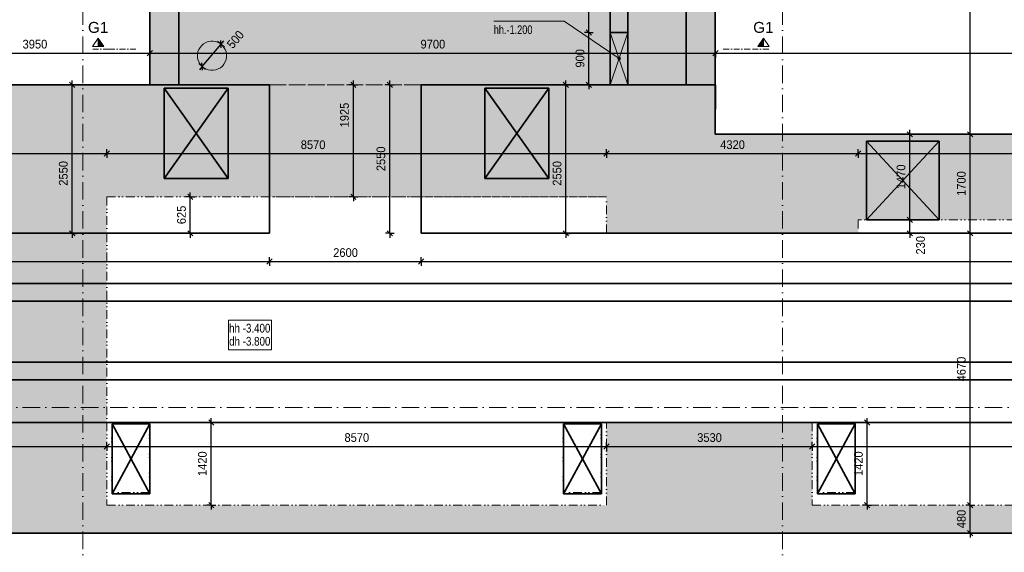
# Model space of a CAD drawing. Header units: millimetres. Extents: x 0 to 78750, y 0 to 63000.
# Tile 4 of 69: x 28183 to 45072, y 10118 to 19264. Entities that reach past the tile are written whole.
import ezdxf
from ezdxf.enums import TextEntityAlignment as Align

# ---------------------------------------------------------------- set-up
doc = ezdxf.new("R2010")
doc.units = ezdxf.units.MM
doc.header["$LTSCALE"] = 1000
for name, pattern in [('Carkovana 0.5x', [0.14, 0.1, -0.04]), ('Cerchovana 0.5x', [0.18, 0.1, -0.04, 0, -0.04]), ('Cerchovana 2 tecky', [0.33, 0.15, -0.06, 0, -0.06, 0, -0.06]), ('Cerchovana 2x', [0.5, 0.3, -0.1, 0, -0.1]), ('Teckovana', [0.06, 0, -0.06])]:
    doc.linetypes.add(name, pattern=pattern)
for name, color, linetype in [('Architektura obecně', 7, 'Continuous'), ('Kóty 1_50', 7, 'Continuous'), ('Standard', 7, 'Continuous'), ('Text obecně', 7, 'Continuous')]:
    doc.layers.add(name, color=color, linetype=linetype)
for name, color, linetype, lineweight in [('Filling', 7, 'Continuous', 13), ('Obecné05', 7, 'Continuous', 50), ('Plošné elementy obecné', 7, 'Continuous', 13), ('Rastr', 30, 'Teckovana', 18)]:
    doc.layers.add(name, color=color, linetype=linetype, lineweight=lineweight)
doc.styles.add('ARIAL', font='arial.ttf')

msp = doc.modelspace()

# ---------------------------------------------------------------- hatches: boundary and pattern name
at = {"layer": 'Filling', "linetype": 'Continuous', "lineweight": 5, "true_color": 0xe0ffe0, "transparency": 33554687}
for points in [[(38616, 18146), (40116, 18146), (40116, 24246), (30417, 24246), (30417, 21447), (30667, 21447), (30667, 23996), (39866, 23996), (39866, 21447), (39620, 21447), (39613, 20496), (38610, 20496)], [(30417, 21447), (30415, 18146), (32467, 18146), (32467, 16221), (35067, 16221), (35067, 18146), (38616, 18146), (38613, 21447)], [(14964, 15596), (17566, 15596), (17566, 15827), (24556, 15827), (24556, 15596), (29676, 15596), (29676, 16221), (32467, 16221), (32467, 18146), (26464, 18146), (26464, 17296), (14964, 17296)], [(35067, 18146), (35067, 16221), (38246, 16221), (38246, 15596), (42566, 15596), (42566, 15827), (49556, 15827), (49556, 15596), (54676, 15596), (54676, 16221), (57467, 16221), (57467, 18144), (51367, 18146), (51367, 17296), (40113, 17296), (40116, 18146)], [(24556, 15596), (24556, 12346), (29676, 12346), (29676, 15596)], [(25346, 12346), (25346, 10926), (29676, 10926), (29676, 12346)], [(38246, 12346), (38246, 10926), (41776, 10926), (41776, 12346)], [(4676, 10446), (65989, 10446), (65989, 10926), (4676, 10926)]]:
    msp.add_hatch(color=254, dxfattribs=at).paths.add_polyline_path(points)
at = {"layer": 'Text obecně', "linetype": 'Continuous', "lineweight": 5, "transparency": 33554687}
for points in [[(38441, 18598), (38454, 18616), (38445, 18609)], [(38454, 18616), (38441, 18598), (38443, 18586)], [(38454, 18616), (38443, 18586), (38465, 18618)], [(38465, 18618), (38443, 18586), (38451, 18577)], [(38465, 18618), (38451, 18577), (38476, 18615)], [(38476, 18615), (38451, 18577), (38462, 18574)], [(38476, 18615), (38462, 18574), (38484, 18606)], [(38484, 18606), (38462, 18574), (38473, 18576)], [(38484, 18606), (38473, 18576), (38486, 18594)], [(38486, 18594), (38473, 18576), (38482, 18583)]]:
    msp.add_hatch(color=7, dxfattribs=at).paths.add_polyline_path(points)

# ---------------------------------------------------------------- linework, layer by layer
at = {"layer": 'Architektura obecně', "color": 250, "linetype": 'Carkovana 0.5x', "lineweight": 18, "true_color": 0x3b3b3b, "transparency": 33554687}
msp.add_line((38613, 19046), (38313, 19046), dxfattribs=at)
at = {"layer": 'Architektura obecně', "color": 250, "linetype": 'Cerchovana 2 tecky', "lineweight": 18, "true_color": 0x3b3b3b, "transparency": 33554687}
for p, q in [((30415, 18146), (30913, 18146)), ((30913, 18146), (32467, 18146)), ((35067, 18146), (39613, 18146)), ((39664, 18147), (39613, 18146)), ((39902, 18146), (39664, 18147)), ((39902, 18146), (40113, 18146)), ((25346, 12346), (29676, 12346))]:
    msp.add_line(p, q, dxfattribs=at)
at = {"layer": 'Kóty 1_50', "color": 7, "linetype": 'Continuous', "lineweight": -3, "transparency": 33554687}
for p, q in [((37945, 19046), (37945, 22246)), ((37990, 19001), (37900, 19091)), ((37945, 19046), (37870, 19046)), ((37945, 19046), (38020, 19046)), ((30415, 18691), (30415, 18766)), ((31315, 18461), (31636, 18844)), ((31636, 18844), (31578, 18892)), ((31641, 18781), (31630, 18907)), ((31636, 18844), (31684, 18901)), ((31636, 18844), (31693, 18796)), ((40116, 18691), (40116, 18766)), ((26464, 18691), (30415, 18691)), ((30370, 18646), (30460, 18736)), ((30415, 18691), (30415, 18616)), ((30415, 18691), (40116, 18691)), ((40071, 18646), (40161, 18736)), ((40116, 18691), (40116, 18616)), ((40116, 18691), (51367, 18691)), ((31315, 18461), (31257, 18510)), ((31315, 18461), (31266, 18404)), ((31320, 18398), (31309, 18525)), ((31315, 18461), (31372, 18413)), ((29082, 18146), (29007, 18146)), ((29127, 18101), (29037, 18191)), ((29082, 18146), (29082, 18221)), ((29082, 18146), (29157, 18146)), ((33906, 18146), (33831, 18146)), ((33951, 18101), (33861, 18191)), ((33906, 18146), (33906, 18221)), ((33906, 18146), (33981, 18146)), ((34531, 18146), (34456, 18146)), ((34576, 18101), (34486, 18191)), ((34531, 18146), (34531, 18221)), ((34531, 18146), (34606, 18146)), ((37552, 18146), (37477, 18146)), ((37597, 18101), (37507, 18191)), ((37552, 18146), (37552, 18221)), ((37552, 18146), (37627, 18146)), ((37945, 18146), (37870, 18146)), ((37990, 18101), (37900, 18191)), ((37945, 18146), (38020, 18146)), ((37945, 18146), (37945, 18071)), ((43452, 17296), (43377, 17296)), ((43497, 17251), (43407, 17341)), ((43452, 17296), (43452, 17371)), ((43452, 17296), (43527, 17296)), ((44487, 17296), (44412, 17296)), ((44532, 17251), (44442, 17341)), ((44487, 17296), (44562, 17296)), ((24556, 16965), (29676, 16965)), ((29631, 16920), (29721, 17010)), ((29676, 16965), (29676, 17040)), ((29676, 16965), (29676, 16890)), ((29676, 16965), (38246, 16965)), ((38201, 16920), (38291, 17010)), ((38246, 16965), (38246, 17040)), ((38246, 16965), (38246, 16890)), ((38246, 16965), (42566, 16965)), ((42521, 16920), (42611, 17010)), ((42566, 16965), (42566, 17040)), ((42566, 16965), (42566, 16890)), ((42566, 16965), (49556, 16965)), ((31109, 16221), (31034, 16221)), ((31154, 16176), (31064, 16266)), ((31109, 16221), (31109, 16296)), ((31109, 16221), (31184, 16221)), ((33906, 16221), (33831, 16221)), ((33951, 16176), (33861, 16266)), ((33906, 16221), (33981, 16221)), ((33906, 16221), (33906, 16146)), ((43452, 15827), (43377, 15827)), ((43497, 15782), (43407, 15872)), ((43452, 15827), (43527, 15827)), ((43452, 15596), (43452, 15827)), ((29082, 15595), (29007, 15595)), ((29127, 15550), (29037, 15640)), ((29082, 15595), (29157, 15595)), ((29082, 15595), (29082, 15520)), ((31109, 15596), (31034, 15596)), ((31154, 15551), (31064, 15641)), ((31109, 15596), (31184, 15596)), ((31109, 15596), (31109, 15521)), ((34531, 15596), (34456, 15596)), ((34576, 15551), (34486, 15641)), ((34531, 15596), (34606, 15596)), ((34531, 15596), (34531, 15521)), ((37552, 15595), (37477, 15595)), ((37597, 15550), (37507, 15640)), ((37552, 15595), (37627, 15595)), ((37552, 15595), (37552, 15520)), ((43452, 15596), (43377, 15596)), ((43497, 15551), (43407, 15641)), ((43452, 15596), (43527, 15596)), ((43452, 15596), (43452, 15521)), ((44487, 15596), (44412, 15596)), ((44532, 15551), (44442, 15641)), ((44487, 15596), (44562, 15596)), ((44487, 10926), (44487, 15596)), ((9914, 15112), (32467, 15112)), ((32422, 15067), (32512, 15157)), ((32467, 15112), (32467, 15187)), ((32467, 15112), (32467, 15037)), ((32467, 15112), (35067, 15112)), ((35022, 15067), (35112, 15157)), ((35067, 15112), (35067, 15187)), ((35067, 15112), (35067, 15037)), ((35067, 15112), (57467, 15112)), ((31469, 12346), (31394, 12346)), ((31514, 12301), (31424, 12391)), ((31469, 12346), (31469, 12421)), ((31469, 12346), (31544, 12346)), ((42721, 12346), (42646, 12346)), ((42766, 12301), (42676, 12391)), ((42721, 12346), (42721, 12421)), ((42721, 12346), (42796, 12346)), ((29676, 11937), (29676, 12012)), ((38246, 11937), (38246, 12012)), ((41776, 11937), (41776, 12012)), ((25346, 11937), (29676, 11937)), ((29631, 11892), (29721, 11982)), ((29676, 11937), (29676, 11862)), ((29676, 11937), (38246, 11937)), ((38201, 11892), (38291, 11982)), ((38246, 11937), (38246, 11862)), ((38246, 11937), (41776, 11937)), ((41731, 11892), (41821, 11982)), ((41776, 11937), (41776, 11862)), ((41776, 11937), (50346, 11937)), ((31469, 10926), (31394, 10926)), ((31514, 10881), (31424, 10971)), ((31469, 10926), (31544, 10926)), ((31469, 10926), (31469, 10851)), ((42721, 10926), (42646, 10926)), ((42766, 10881), (42676, 10971)), ((42721, 10926), (42796, 10926)), ((42721, 10926), (42721, 10851)), ((44487, 10926), (44412, 10926)), ((44532, 10881), (44442, 10971)), ((44487, 10926), (44562, 10926)), ((44532, 10401), (44442, 10491)), ((44487, 10446), (44412, 10446)), ((44487, 10446), (44562, 10446)), ((44487, 10446), (44487, 10371))]:
    msp.add_line(p, q, dxfattribs=at)
for points in [[(44487, 17296), (44487, 18459), (44487, 18459), (44487, 24495)], [(37945, 18146), (37945, 18462), (37945, 18462), (37945, 19046)], [(29082, 15595), (29082, 16415), (29082, 16415), (29082, 18146)], [(33906, 16221), (33906, 17426), (33906, 17426), (33906, 18146)], [(34531, 15596), (34531, 16678), (34531, 16678), (34531, 18146)], [(37552, 15595), (37552, 16437), (37552, 16437), (37552, 18146)], [(43452, 15827), (43452, 16053), (43452, 16053), (43452, 17296)], [(44487, 15596), (44487, 16408), (44487, 16408), (44487, 17296)], [(31109, 15596), (31109, 15761), (31109, 15761), (31109, 16221)], [(31469, 10926), (31469, 11445), (31469, 11445), (31469, 12346)], [(42721, 10926), (42721, 11489), (42721, 11489), (42721, 12346)], [(44487, 10446), (44487, 10606), (44487, 10606), (44487, 10926)]]:
    msp.add_lwpolyline(points, dxfattribs=at)
at = {"layer": 'Obecné05', "color": 7, "linetype": 'Continuous', "lineweight": 5, "transparency": 33554687}
for p, q in [((38313, 19046), (38613, 18146)), ((38313, 18146), (38613, 19046))]:
    msp.add_line(p, q, dxfattribs=at)
at = {"layer": 'Obecné05', "color": 7, "linetype": 'Continuous', "lineweight": 35, "transparency": 33554687}
msp.add_line((38613, 19046), (38313, 19046), dxfattribs=at)
at = {"layer": 'Obecné05', "color": 252, "linetype": 'Continuous', "lineweight": 35, "true_color": 0x8f8f8f, "transparency": 33554687}
for p, q in [((31761, 18086), (30661, 18086)), ((30661, 18086), (30661, 16536)), ((30661, 16536), (31761, 18086)), ((30661, 18086), (31761, 16536)), ((31761, 16536), (31761, 18086)), ((37261, 18086), (36161, 18086)), ((36161, 18086), (36161, 16536)), ((36161, 16536), (37261, 18086)), ((36161, 18086), (37261, 16536)), ((37261, 16536), (37261, 18086)), ((42706, 15827), (42706, 17177)), ((42706, 17177), (43956, 17177)), ((42706, 15827), (43956, 17177)), ((42706, 17177), (43956, 15827)), ((43956, 17177), (43956, 15827)), ((30661, 16536), (31761, 16536)), ((36161, 16536), (37261, 16536)), ((43956, 15827), (42706, 15827)), ((30416, 12325), (29766, 12325)), ((29766, 12325), (29766, 11125)), ((29766, 11125), (30416, 12325)), ((29766, 12325), (30416, 11125)), ((30416, 11125), (30416, 12325)), ((38161, 12325), (37511, 12325)), ((37511, 12325), (37511, 11125)), ((37511, 11125), (38161, 12325)), ((37511, 12325), (38161, 11125)), ((38161, 11125), (38161, 12325)), ((42516, 12325), (41866, 12325)), ((41866, 12325), (41866, 11125)), ((41866, 11125), (42516, 12325)), ((41866, 12325), (42516, 11125)), ((42516, 11125), (42516, 12325)), ((29766, 11125), (30416, 11125)), ((37511, 11125), (38161, 11125)), ((41866, 11125), (42516, 11125))]:
    msp.add_line(p, q, dxfattribs=at)
at = {"layer": 'Plošné elementy obecné', "color": 7, "linetype": 'Continuous', "lineweight": 35, "transparency": 33554687}
for p, q in [((40113, 24247), (40113, 18146)), ((30913, 23746), (30913, 18146)), ((38313, 18146), (38313, 23746)), ((38613, 23746), (38613, 18146)), ((39613, 18146), (39613, 23746)), ((30415, 18146), (30415, 21696)), ((26464, 18146), (30415, 18146)), ((30913, 18146), (30415, 18146)), ((30913, 18146), (32467, 18146)), ((32467, 18146), (32467, 15596)), ((35067, 18146), (35067, 15596)), ((35067, 18146), (38313, 18146)), ((38613, 18146), (38313, 18146)), ((38613, 18146), (39613, 18146)), ((40113, 18146), (39613, 18146)), ((40116, 18146), (40113, 17296)), ((40113, 18146), (40113, 17296)), ((40113, 17296), (51367, 17296)), ((26464, 15596), (32467, 15596)), ((35067, 15596), (40113, 15596)), ((40113, 15596), (51367, 15596)), ((66041, 14732), (5232, 14732)), ((66041, 14432), (5232, 14432)), ((66041, 13382), (5232, 13382)), ((66041, 13082), (5232, 13082)), ((4232, 12346), (66041, 12346)), ((66041, 10446), (4232, 10446))]:
    msp.add_line(p, q, dxfattribs=at)
at = {"layer": 'Plošné elementy obecné', "color": 7, "linetype": 'Cerchovana 2 tecky', "lineweight": 18, "transparency": 33554687}
for p, q in [((30415, 18146), (30415, 21447)), ((40113, 21447), (40113, 18146)), ((31255, 18751), (31240, 18710)), ((31277, 18789), (31255, 18751)), ((31305, 18822), (31277, 18789)), ((31338, 18850), (31305, 18822)), ((31376, 18872), (31338, 18850)), ((31417, 18887), (31376, 18872)), ((31460, 18895), (31417, 18887)), ((31504, 18895), (31460, 18895)), ((31547, 18887), (31504, 18895)), ((31588, 18872), (31547, 18887)), ((31626, 18850), (31588, 18872)), ((31659, 18822), (31626, 18850)), ((31687, 18789), (31659, 18822)), ((31709, 18751), (31687, 18789)), ((31724, 18710), (31709, 18751)), ((31240, 18710), (31232, 18667)), ((31232, 18667), (31232, 18623)), ((31232, 18623), (31240, 18580)), ((31240, 18580), (31255, 18539)), ((31709, 18539), (31724, 18580)), ((31732, 18667), (31724, 18710)), ((31724, 18580), (31732, 18623)), ((31732, 18623), (31732, 18667)), ((31255, 18539), (31277, 18501)), ((31277, 18501), (31305, 18468)), ((31305, 18468), (31338, 18440)), ((31338, 18440), (31376, 18418)), ((31376, 18418), (31417, 18403)), ((31547, 18403), (31588, 18418)), ((31588, 18418), (31626, 18440)), ((31626, 18440), (31659, 18468)), ((31659, 18468), (31687, 18501)), ((31687, 18501), (31709, 18539)), ((31417, 18403), (31460, 18395)), ((31460, 18395), (31504, 18395)), ((31504, 18395), (31547, 18403)), ((26464, 18146), (30415, 18146)), ((30661, 18086), (30661, 16536)), ((31761, 18086), (30661, 18086)), ((31761, 16536), (31761, 18086)), ((32467, 18146), (35067, 18146)), ((35067, 18146), (32467, 18146)), ((36161, 18086), (36161, 16536)), ((37261, 18086), (36161, 18086)), ((37261, 16536), (37261, 18086)), ((40113, 18146), (40113, 17296)), ((40113, 17296), (51367, 17296)), ((42706, 17177), (42706, 15827)), ((43956, 17177), (42706, 17177)), ((43956, 15827), (43956, 17177)), ((30661, 16536), (31761, 16536)), ((36161, 16536), (37261, 16536)), ((29676, 16221), (38246, 16221)), ((29676, 16221), (29676, 15596)), ((32467, 16221), (29676, 16221)), ((35067, 16221), (32467, 16221)), ((38246, 16221), (35067, 16221)), ((38246, 15596), (38246, 16221)), ((42566, 15827), (42566, 15596)), ((49556, 15827), (42566, 15827)), ((42706, 15827), (43956, 15827)), ((29676, 15596), (24556, 15596)), ((24556, 15596), (29676, 15596)), ((29676, 15596), (29676, 12346)), ((42566, 15596), (38246, 15596)), ((29676, 12346), (29676, 10926)), ((29761, 11146), (29761, 12346)), ((29761, 12346), (30411, 12346)), ((30411, 12346), (30411, 11146)), ((37506, 11146), (37506, 12346)), ((37506, 12346), (38156, 12346)), ((38156, 12346), (38156, 11146)), ((38246, 10926), (38246, 12346)), ((38246, 12346), (41776, 12346)), ((41776, 12346), (41776, 10926)), ((41861, 11146), (41861, 12346)), ((41861, 12346), (42511, 12346)), ((42511, 12346), (42511, 11146)), ((30411, 11146), (29761, 11146)), ((38156, 11146), (37506, 11146)), ((42511, 11146), (41861, 11146)), ((29676, 10926), (38246, 10926)), ((41776, 10926), (50346, 10926)), ((53267, 10446), (3732, 10446))]:
    msp.add_line(p, q, dxfattribs=at)
at = {"layer": 'Rastr', "color": 7, "linetype": 'Cerchovana 2x', "lineweight": 5, "transparency": 33554687}
for p, q in [((29267, 60985), (29267, 7702)), ((41267, 60985), (41267, 7702)), ((66041, 12605), (1595, 12605))]:
    msp.add_line(p, q, dxfattribs=at)
at = {"layer": 'Standard', "color": 8, "linetype": 'Continuous', "lineweight": 18, "transparency": 33554687}
for p, q in [((29528, 18944), (29528, 18804)), ((40939, 18804), (40939, 18944))]:
    msp.add_line(p, q, dxfattribs=at)
at = {"layer": 'Standard', "color": 8, "linetype": 'Cerchovana 0.5x', "lineweight": 18, "transparency": 33554687}
for p, q in [((29716, 18757), (29416, 18757)), ((29716, 18757), (30216, 18757)), ((40252, 18757), (40752, 18757)), ((40752, 18757), (41052, 18757))]:
    msp.add_line(p, q, dxfattribs=at)
at = {"layer": 'Standard', "color": 8, "linetype": 'Continuous', "lineweight": 18, "transparency": 33554687}
for points in [[(29528, 18944), (29430, 18804), (29626, 18804), (29528, 18944)], [(29528, 18811), (29613, 18811), (29528, 18932)], [(29528, 18920), (29599, 18818), (29528, 18818)], [(41037, 18804), (40939, 18804), (40841, 18804), (40939, 18944), (41037, 18804)], [(40939, 18811), (40854, 18811), (40939, 18932)], [(40939, 18818), (40868, 18818), (40939, 18920)], [(29528, 18825), (29586, 18825), (29528, 18908)], [(29528, 18895), (29573, 18832), (29528, 18832)], [(29528, 18839), (29559, 18839), (29528, 18883)], [(29528, 18871), (29546, 18846), (29528, 18846)], [(29528, 18853), (29532, 18853), (29528, 18859)], [(40939, 18825), (40881, 18825), (40939, 18908)], [(40939, 18832), (40894, 18832), (40939, 18895)], [(40939, 18839), (40908, 18839), (40939, 18883)], [(40939, 18846), (40921, 18846), (40939, 18871)], [(40939, 18853), (40935, 18853), (40939, 18859)]]:
    msp.add_lwpolyline(points, dxfattribs=at)
at = {"layer": 'Text obecně', "color": 7, "linetype": 'Continuous', "lineweight": 5, "transparency": 33554687}
for points in [[(36314, 19237), (37521, 19237), (38463, 18596)], [(31763, 13597), (32499, 13597), (32499, 14102), (31763, 14102), (31763, 13597)]]:
    msp.add_lwpolyline(points, dxfattribs=at)
msp.add_circle((38463, 18596), 22.5, dxfattribs=at)

# ---------------------------------------------------------------- texts
at = {"layer": 'Kóty 1_50', "color": 7, "linetype": 'Continuous', "lineweight": 5, "transparency": 33554687, "style": 'ARIAL'}
for s, width, p, p2 in [('3950', 0.909884, (28232, 18769), (28656, 18769)), ('9700', 0.909884, (35058, 18769), (35482, 18769)), ('8570', 0.909884, (33004, 17042), (33427, 17042)), ('4320', 0.909884, (40199, 17043), (40622, 17043)), ('2600', 0.909874, (33560, 15190), (33984, 15190)), ('8570', 0.909884, (33754, 12014), (34177, 12014)), ('3530', 0.909884, (39804, 12014), (40227, 12014))]:
    msp.add_text(s, height=150, dxfattribs=dict(at, width=width)).set_placement(p, p2, align=Align.FIT)
for s, rotation, width, p, p2 in [('500', 50, 0.90989, (31837, 18754), (32042, 18997)), ('900', 90, 0.909891, (37868, 18442), (37868, 18759)), ('1925', 90, 0.909894, (33828, 17415), (33828, 17839)), ('2550', 90, 0.909884, (34453, 16664), (34453, 17087)), ('2550', 90, 0.909874, (29005, 16413), (29005, 16837)), ('2550', 90, 0.909874, (37475, 16413), (37475, 16837)), ('1470', 89.9993, 0.909884, (43374, 16354), (43374, 16778)), ('1700', 90, 0.909884, (44409, 16239), (44409, 16662)), ('625', 90, 0.909891, (31032, 15753), (31032, 16071)), ('230', 89.9993, 0.909891, (43709, 15231), (43709, 15549)), ('4670', 90, 0.909874, (44409, 13054), (44409, 13477)), ('1420', 90, 0.909884, (31391, 11429), (31391, 11852)), ('1420', 90, 0.909884, (42644, 11429), (42644, 11852)), ('480', 90, 0.909877, (44409, 10532), (44409, 10849))]:
    msp.add_text(s, height=150, rotation=rotation, dxfattribs=dict(at, width=width)).set_placement(p, p2, align=Align.FIT)
at = {"layer": 'Standard', "color": 7, "linetype": 'Continuous', "lineweight": -3, "transparency": 33554687, "style": 'ARIAL'}
for width, p, p2 in [(1.000819, (29353, 19038), (29702, 19038)), (1.000845, (40764, 19038), (41113, 19038))]:
    msp.add_text('G1', height=187.5, dxfattribs=dict(at, width=width)).set_placement(p, p2, align=Align.FIT)
at = {"layer": 'Text obecně', "color": 7, "linetype": 'Continuous', "lineweight": 5, "transparency": 33554687, "style": 'ARIAL'}
for s, width, p, p2 in [('hh.-1.200', 0.750504, (36314, 19017), (36978, 19017)), ('hh -3.400', 0.800537, (31775, 13892), (32483, 13892)), ('dh -3.800', 0.800537, (31775, 13667), (32483, 13667))]:
    msp.add_text(s, height=150, dxfattribs=dict(at, width=width)).set_placement(p, p2, align=Align.FIT)

doc.saveas('drawing.dxf')
